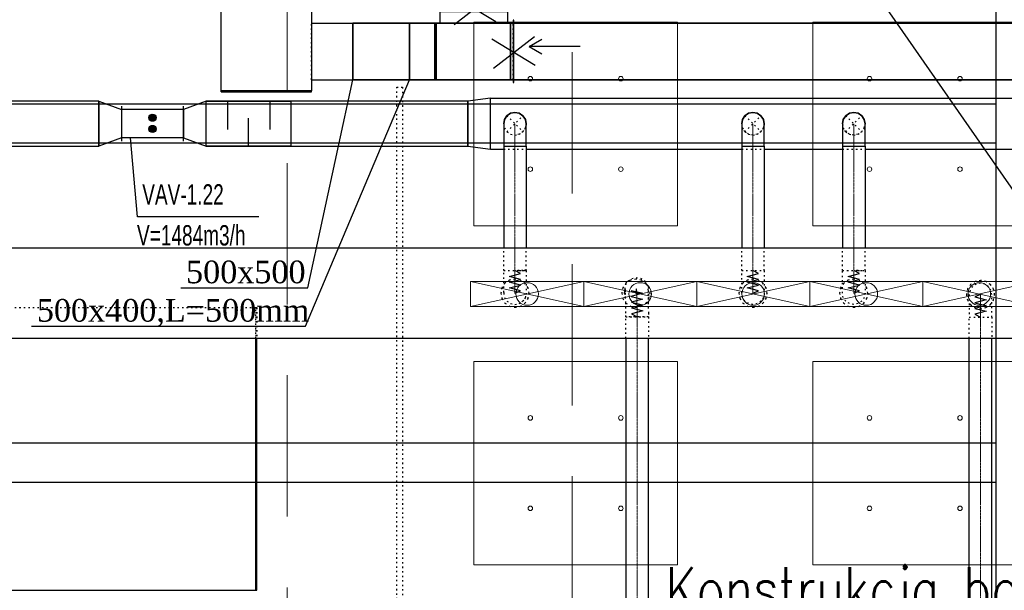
# Model space of a CAD drawing. Header units: centimetres. Extents: x -228435 to 46820, y -89367 to 152985.
# Tile 38 of 256: x -55958 to -47247, y 23376 to 28422. Entities that reach past the tile are written whole.
import ezdxf

# ---------------------------------------------------------------- set-up
doc = ezdxf.new("R2010")
doc.units = ezdxf.units.CM
doc.header["$LTSCALE"] = 50
for name, pattern in [('01-103-Went PP_poziom-0_5$0$DASHDOT', [25.4, 12.7, -6.35, 0, -6.35]), ('Balustrady$0$DASHED', [0.75, 0.5, -0.25]), ('CADVENT_CENTERLINE', [9.9, 7.4, -1, 0.5, -1]), ('CADVENT_HIDDEN', [0.8, 0.25, -0.55]), ('Kondygnacja  -0_5$0$HIDDEN', [9.525, 6.35, -3.175]), ('Kondygnacja  -0_5$0$HIDDEN2', [4.7625, 3.175, -1.5875]), ('Osie rzutów$0$DASHDOT2', [12.7, 6.35, -3.175, 0, -3.175])]:
    doc.linetypes.add(name, pattern=pattern)
doc.layers.get('0').update_dxf_attribs({"color": 8})
for name, color, linetype in [('01-103-Went PP_poziom-0_5$0$L_Nawiew', 250, 'Continuous'), ('01-103-Went PP_poziom-0_5$0$L_oś symetrii', 7, 'Continuous'), ('ARCH_WIDOK_KONSTRUKCJA', 8, 'Continuous'), ('bgde-nawiewDETAILS', 1, 'Continuous'), ('bgde-nawiewEXP', 250, 'Continuous'), ('bgde-nawiewHIDDEN', 250, 'Continuous'), ('bgde-wywiewEXP', 250, 'Continuous'), ('bgde-wywiewHIDDEN', 250, 'Continuous'), ('bgde_AJ_strzałki', 7, 'Continuous'), ('bgde_redukcja', 250, 'Continuous'), ('bgde_tlumik', 250, 'Continuous'), ('bgde_VAV', 7, 'Continuous'), ('IS_zmiany 2024', 3, 'Continuous'), ('Kondygnacja  -0_5$0$ARCH_KONSTR_POWYŻEJ RZUTU', 8, 'Kondygnacja  -0_5$0$HIDDEN'), ('Kondygnacja  -0_5$0$ARCH_KONSTR_POWYŻEJ RZUTU_IST', 8, 'Kondygnacja  -0_5$0$HIDDEN2'), ('Osie rzutów$0$ARCH_INFO_OSIE_IST', 8, 'Osie rzutów$0$DASHDOT2'), ('Osie rzutów$0$ARCH_INFO_OSIE_OPISY_IST', 8, 'Continuous')]:
    doc.layers.add(name, color=color, linetype=linetype)
for name, color, linetype, lineweight in [('bgde-nawiewCEN', 7, 'Continuous', 13), ('bgde_nawiewnik', 11, 'Continuous', 5), ('SU Lampy kwadratowe  -05$0$ARCH_SUFITY_PODWIESZANE', 8, 'Continuous', 9)]:
    doc.layers.add(name, color=color, linetype=linetype, lineweight=lineweight)
doc.styles.add('ROMANS-50-CM', font='romans.shx', dxfattribs={"width": 0.8, "height": 10})

# ---------------------------------------------------------------- blocks, each defined once
blk = doc.blocks.new('Osie rzutów')
at = {"layer": 'Osie rzutów$0$ARCH_INFO_OSIE_IST', "ltscale": 10}
blk.add_line((6860, 12510), (6860, 4623.26), dxfattribs=at)
blk = doc.blocks.new('SU Lampy kwadratowe  -05$0$moduł sufitu')
at = {"layer": 'SU Lampy kwadratowe  -05$0$ARCH_SUFITY_PODWIESZANE'}
for points in [[(60, -60), (240, -60), (240, -240), (60, -240)], [(360, -60), (540, -60), (540, -240), (360, -240)], [(60, -360), (240, -360), (240, -540), (60, -540)], [(360, -360), (540, -360), (540, -540), (360, -540)]]:
    blk.add_lwpolyline(points, close=True, dxfattribs=at)
for centre in [(110, -110), (190, -110), (410, -110), (490, -110), (110, -190), (190, -190), (410, -190), (490, -190), (110, -410), (190, -410), (410, -410), (490, -410), (110, -490), (190, -490), (410, -490), (490, -490)]:
    blk.add_circle(centre, 2, dxfattribs=at)
blk = doc.blocks.new('SU Lampy kwadratowe  -05')
at = {"layer": 'SU Lampy kwadratowe  -05$0$ARCH_SUFITY_PODWIESZANE'}
blk.add_blockref('SU Lampy kwadratowe  -05$0$moduł sufitu', (6860, 7400), dxfattribs=at)
blk = doc.blocks.new('Kondygnacja  -0_5$0$konstrukcja istniejąca -0.5')
at = {"layer": 'Kondygnacja  -0_5$0$ARCH_KONSTR_POWYŻEJ RZUTU_IST', "ltscale": 10}
for points in [[(7382, 6225), (7382, 7375)], [(7382, 7232.89), (6338.46, 7232.89), (6338.46, 7267.89), (7382, 7267.89)], [(7382, 6932.89), (6338.46, 6932.89), (6338.46, 6967.89), (7382, 6967.89)]]:
    blk.add_lwpolyline(points, dxfattribs=at)
blk = doc.blocks.new('06')
at = {"layer": 'bgde_VAV', "color": 3, "linetype": 'Continuous', "lineweight": -2}
for p, q in [((-54870.1, 68405), (-54870.1, 68375)), ((-54320.1, 68375), (-54320.1, 68405)), ((-54870.1, 68375), (-54870.1, 68125)), ((-54320.1, 68125), (-54320.1, 68375)), ((-54870.1, 68125), (-54870.1, 68095)), ((-54320.1, 68095), (-54320.1, 68125))]:
    blk.add_line(p, q, dxfattribs=at)
at = {"layer": 'bgde_VAV', "color": 3, "linetype": 'ByBlock', "lineweight": -2}
for p, q in [((-54320.1, 68375), (-54870.1, 68375)), ((-54320.1, 68125), (-54870.1, 68125))]:
    blk.add_line(p, q, dxfattribs=at)
at = {"layer": 'bgde_VAV', "color": 3, "linetype": 'Continuous', "lineweight": -3}
for p, q in [((-54595.1, 68303.2), (-54627.1, 68303.2)), ((-54595.1, 68303.2), (-54625.5, 68313.1)), ((-54595.1, 68303.2), (-54625.5, 68293.3)), ((-54595.1, 68303.2), (-54621, 68322)), ((-54595.1, 68303.2), (-54621, 68284.4)), ((-54595.1, 68303.2), (-54613.9, 68329.1)), ((-54595.1, 68303.2), (-54613.9, 68277.3)), ((-54595.1, 68303.2), (-54605, 68333.7)), ((-54595.1, 68303.2), (-54605, 68272.8)), ((-54595.1, 68303.2), (-54595.1, 68335.2)), ((-54595.1, 68303.2), (-54585.2, 68333.7)), ((-54595.1, 68303.2), (-54576.3, 68329.1)), ((-54595.1, 68303.2), (-54569.2, 68322)), ((-54595.1, 68303.2), (-54564.7, 68313.1)), ((-54595.1, 68303.2), (-54563.1, 68303.2)), ((-54595.1, 68303.2), (-54564.7, 68293.3)), ((-54595.1, 68303.2), (-54569.2, 68284.4)), ((-54595.1, 68303.2), (-54576.3, 68277.3)), ((-54595.1, 68303.2), (-54585.2, 68272.8)), ((-54595.1, 68303.2), (-54595.1, 68271.2)), ((-54595.1, 68203.2), (-54627.1, 68203.2)), ((-54595.1, 68203.2), (-54625.5, 68213.1)), ((-54595.1, 68203.2), (-54625.5, 68193.3)), ((-54595.1, 68203.2), (-54621, 68222)), ((-54595.1, 68203.2), (-54621, 68184.4)), ((-54595.1, 68203.2), (-54613.9, 68229.1)), ((-54595.1, 68203.2), (-54613.9, 68177.3)), ((-54595.1, 68203.2), (-54605, 68233.7)), ((-54595.1, 68203.2), (-54605, 68172.8)), ((-54595.1, 68203.2), (-54595.1, 68235.2)), ((-54595.1, 68203.2), (-54585.2, 68233.7)), ((-54595.1, 68203.2), (-54576.3, 68229.1)), ((-54595.1, 68203.2), (-54569.2, 68222)), ((-54595.1, 68203.2), (-54564.7, 68213.1)), ((-54595.1, 68203.2), (-54563.1, 68203.2)), ((-54595.1, 68203.2), (-54564.7, 68193.3)), ((-54595.1, 68203.2), (-54569.2, 68184.4)), ((-54595.1, 68203.2), (-54576.3, 68177.3)), ((-54595.1, 68203.2), (-54585.2, 68172.8)), ((-54595.1, 68203.2), (-54595.1, 68171.2))]:
    blk.add_line(p, q, dxfattribs=at)
for centre in [(-54595.1, 68303.2), (-54595.1, 68203.2)]:
    blk.add_ellipse(centre, major_axis=(32, 0), ratio=1, start_param=-1.570796, end_param=4.712389, dxfattribs=at)
blk = doc.blocks.new('*U502')
at = {"layer": '01-103-Went PP_poziom-0_5$0$L_oś symetrii', "linetype": '01-103-Went PP_poziom-0_5$0$DASHDOT', "lineweight": -3}
blk.add_line((0, 0, 0), (0, 0), dxfattribs=at)
blk = doc.blocks.new('A$C066D7839')
at = {"layer": 'bgde_nawiewnik'}
for p, q in [((-50, -11.15), (-50, 11.15)), ((-50, 11.15), (50, 11.15)), ((-50, -11.15), (50, 11.15)), ((50, -11.15), (-50, 11.15)), ((50, 11.15), (50, -11.15)), ((50, -11.15), (-50, -11.15))]:
    blk.add_line(p, q, dxfattribs=at)
blk.add_circle((0, 0), 10, dxfattribs=at)
blk = doc.blocks.new('strzałki2')
at = {"layer": 'bgde_AJ_strzałki'}
for p, q in [((0, 686.6), (-64.9, 574.6, 1393)), ((0, 236.6), (0, 686.6)), ((0, 686.6), (64.9, 574.6, 1393))]:
    blk.add_line(p, q, dxfattribs=at)
blk = doc.blocks.new('t22')
at = {"layer": 'bgde_tlumik'}
for p, q in [((-54120.7, 27701.9), (-54120.7, 27451.9)), ((-53745.7, 27701.9), (-53745.7, 27451.9)), ((-53933.2, 27301.9), (-53933.2, 27551.9))]:
    blk.add_line(p, q, dxfattribs=at)
blk.add_lwpolyline([(-54308.2, 27701.9), (-53558.2, 27701.9), (-53558.2, 27301.9), (-54308.2, 27301.9)], close=True, dxfattribs=at)

msp = doc.modelspace()

# ---------------------------------------------------------------- linework, layer by layer
at = {"linetype": 'Balustrady$0$DASHED', "lineweight": 20, "ltscale": 50}
msp.add_lwpolyline([(-53592.361, 52511.025), (-51070.214, 52511.025), (-51070.214, 5276.785), (-53592.361, 5276.785)], close=True, dxfattribs=at)
at = {"layer": 'ARCH_WIDOK_KONSTRUKCJA', "linetype": 'CADVENT_HIDDEN', "elevation": 0}
msp.add_lwpolyline([(-52572.2, 18174.984), (-52622.2, 18174.984), (-52622.2, 27824.984), (-52572.2, 27824.984)], close=True, dxfattribs=at)
at = {"layer": 'bgde-nawiewCEN', "linetype": 'CADVENT_CENTERLINE', "ltscale": 0.06}
for p, q in [((-51576.161, 27301.936), (-51576.161, 27501.936)), ((-49470.853, 27301.936), (-49470.853, 27501.936)), ((-48579.651, 27301.936), (-48579.651, 27501.936)), ((-51576.161, 27301.936), (-51576.161, 26202.846)), ((-49470.853, 27301.936), (-49470.853, 26202.846)), ((-48579.651, 27301.936), (-48579.651, 26202.846)), ((-51576.161, 26202.846), (-51576.161, 26184.166)), ((-51576.161, 26184.166), (-51576.161, 26133.099)), ((-51576.161, 26133.099), (-51576.161, 26105.33)), ((-49470.853, 26202.846), (-49470.853, 26184.166)), ((-49470.853, 26184.166), (-49470.853, 26133.099)), ((-49470.853, 26133.099), (-49470.853, 26105.33)), ((-48579.651, 26202.846), (-48579.651, 26184.166)), ((-48579.651, 26184.166), (-48579.651, 26133.099)), ((-48579.651, 26133.099), (-48579.651, 26105.33)), ((-51576.161, 26105.33), (-51576.161, 26081.824)), ((-51576.161, 26081.824), (-51576.161, 26062.227)), ((-51576.161, 26062.227), (-51576.161, 26046.181)), ((-51576.161, 26046.181), (-51576.161, 26033.333)), ((-49470.853, 26105.33), (-49470.853, 26081.824)), ((-49470.853, 26081.824), (-49470.853, 26062.227)), ((-49470.853, 26062.227), (-49470.853, 26046.181)), ((-49470.853, 26046.181), (-49470.853, 26033.333)), ((-48579.651, 26105.33), (-48579.651, 26081.824)), ((-48579.651, 26081.824), (-48579.651, 26062.227)), ((-48579.651, 26062.227), (-48579.651, 26046.181)), ((-48579.651, 26046.181), (-48579.651, 26033.333)), ((-51576.161, 26033.333), (-51576.161, 26023.327)), ((-51576.161, 26023.327), (-51576.161, 26015.807)), ((-51576.161, 26015.807), (-51576.161, 26010.419)), ((-51576.161, 26010.419), (-51576.161, 26006.808)), ((-51576.161, 26006.808), (-51576.161, 26004.617)), ((-51576.161, 26004.617), (-51576.161, 26003.492)), ((-51576.161, 26003.492), (-51576.161, 26003.018)), ((-50506.023, 26010.577), (-50506.517, 26003.018)), ((-50505.461, 26018.07), (-50506.023, 26010.577)), ((-50504.736, 26026.3), (-50505.461, 26018.07)), ((-50503.885, 26033.964), (-50504.736, 26026.3)), ((-50502.943, 26039.757), (-50503.885, 26033.964)), ((-50501.948, 26042.377), (-50502.943, 26039.757)), ((-50500.934, 26040.52), (-50501.948, 26042.377)), ((-50499.938, 26032.882), (-50500.934, 26040.52)), ((-50498.997, 26018.158), (-50499.938, 26032.882)), ((-50498.146, 25995.046), (-50498.997, 26018.158)), ((-50497.421, 25962.242), (-50498.146, 25995.046)), ((-50496.858, 25918.442), (-50497.421, 25962.242)), ((-49470.853, 26033.333), (-49470.853, 26023.327)), ((-49470.853, 26023.327), (-49470.853, 26015.807)), ((-49470.853, 26015.807), (-49470.853, 26010.419)), ((-49470.853, 26010.419), (-49470.853, 26006.808)), ((-49470.853, 26006.808), (-49470.853, 26004.617)), ((-49470.853, 26004.617), (-49470.853, 26003.492)), ((-49470.853, 26003.492), (-49470.853, 26003.018)), ((-48579.651, 26033.333), (-48579.651, 26023.327)), ((-48579.651, 26023.327), (-48579.651, 26015.807)), ((-48579.651, 26015.807), (-48579.651, 26010.419)), ((-48579.651, 26010.419), (-48579.651, 26006.808)), ((-48579.651, 26006.808), (-48579.651, 26004.617)), ((-48579.651, 26004.617), (-48579.651, 26003.492)), ((-48579.651, 26003.492), (-48579.651, 26003.018)), ((-47458.102, 25990.479), (-47458.102, 25990.953)), ((-47458.102, 25989.353), (-47458.102, 25990.479)), ((-47458.102, 25987.16), (-47458.102, 25989.353)), ((-47458.102, 25983.546), (-47458.102, 25987.16)), ((-47458.102, 25978.153), (-47458.102, 25983.546)), ((-47458.102, 25970.627), (-47458.102, 25978.153)), ((-47458.102, 25960.612), (-47458.102, 25970.627)), ((-47458.102, 25947.753), (-47458.102, 25960.612)), ((-50496.365, 25827.491), (-50496.858, 25918.442)), ((-47458.102, 25931.694), (-47458.102, 25947.753)), ((-47458.102, 25912.079), (-47458.102, 25931.694)), ((-47458.102, 25888.553), (-47458.102, 25912.079)), ((-47458.102, 25860.76), (-47458.102, 25888.553)), ((-50496.365, 25792.64), (-50496.365, 25827.491)), ((-50496.365, 21751), (-50496.365, 25792.64)), ((-47458.102, 25809.649), (-47458.102, 25860.76)), ((-47458.102, 25790.953), (-47458.102, 25809.649)), ((-47458.102, 21751), (-47458.102, 25790.953))]:
    msp.add_line(p, q, dxfattribs=at)
at = {"layer": 'bgde-nawiewDETAILS', "linetype": 'CADVENT_HIDDEN'}
for p, q in [((-51646.872, 27431.225), (-51505.451, 27572.647)), ((-51646.872, 27572.647), (-51505.451, 27431.225)), ((-49541.564, 27431.225), (-49400.143, 27572.647)), ((-49541.564, 27572.647), (-49400.143, 27431.225)), ((-48650.362, 27431.225), (-48508.94, 27572.647)), ((-48650.362, 27572.647), (-48508.94, 27431.225))]:
    msp.add_line(p, q, dxfattribs=at)
at = {"layer": 'bgde-nawiewEXP', "linetype": 'Continuous'}
msp.add_line((-55258.248, 27701.936), (-55258.248, 27301.936), dxfattribs=at)
for points in [[(-55258.248, 27701.936), (-59190.003, 27701.936), (-59190.003, 27301.936), (-55258.248, 27301.936)], [(-54308.248, 27301.936), (-51992.988, 27301.936), (-51792.988, 27276.936), (-51792.988, 27726.936), (-51992.988, 27701.936), (-51992.988, 27301.936), (-51992.988, 27701.936), (-54308.248, 27701.936)], [(-51792.988, 27276.936), (-51792.988, 27726.936), (-42621.425, 27726.936), (-42221.425, 27601.936), (-42221.425, 27501.936), (-42621.425, 27726.936), (-42621.425, 27276.936), (-42221.425, 27401.936), (-42221.425, 27431.225)], [(-51792.988, 27276.936), (-51676.161, 27276.936)], [(-51676.161, 27301.936), (-51676.161, 26403.234)], [(-51676.161, 27301.936), (-51476.161, 27301.936), (-51476.161, 26403.234)], [(-51476.161, 27276.936), (-49570.853, 27276.936)], [(-49570.853, 27301.936), (-49570.853, 26403.234)], [(-49570.853, 27301.936), (-49370.853, 27301.936), (-49370.853, 26403.234)], [(-49370.853, 27276.936), (-48679.651, 27276.936)], [(-48679.651, 27301.936), (-48679.651, 26403.234)], [(-48679.651, 27301.936), (-48479.651, 27301.936), (-48479.651, 26403.234)], [(-48479.651, 27276.936), (-46286.383, 27276.936)], [(-41538.801, 25603.234), (-57401.728, 25603.234), (-57401.728, 26403.234), (-41538.801, 26403.234)], [(-57401.064, 23375.56), (-53869.987, 23375.56), (-53869.987, 25603.234), (-53869.987, 23375.56), (-53859.987, 23375.56), (-53859.987, 25603.234)], [(-50596.365, 25603.234), (-50596.365, 21751), (-50396.365, 21751), (-50396.365, 25603.234)], [(-47583.102, 21702.843), (-47333.102, 21702.843), (-47358.102, 21751), (-47358.102, 21751), (-47558.102, 21751), (-47558.102, 25603.234)], [(-47583.102, 21702.843), (-47558.102, 21751), (-47358.102, 21751), (-47358.102, 25603.234)]]:
    msp.add_lwpolyline(points, dxfattribs=at)
for points in [[(-55258.248, 27701.936), (-55058.248, 27626.936), (-55058.248, 27376.936), (-55258.248, 27301.936)], [(-54308.248, 27701.936), (-54508.248, 27626.936), (-54508.248, 27376.936), (-54308.248, 27301.936)], [(-51676.161, 27301.936), (-51476.161, 27301.936), (-51476.161, 27501.936), (-51483.773, 27540.204), (-51505.451, 27572.647), (-51537.893, 27594.324), (-51576.161, 27601.936), (-51614.43, 27594.324), (-51646.872, 27572.647), (-51668.549, 27540.204), (-51676.161, 27501.936), (-51676.161, 27340.954)], [(-51676.161, 27501.936), (-51668.549, 27540.204), (-51646.872, 27572.647), (-51614.43, 27594.324), (-51576.161, 27601.936), (-51537.893, 27594.324), (-51505.451, 27572.647), (-51483.773, 27540.204), (-51476.161, 27501.936), (-51483.773, 27540.204), (-51505.451, 27572.647), (-51537.893, 27594.324), (-51576.161, 27601.936), (-51614.43, 27594.324), (-51646.872, 27572.647), (-51668.549, 27540.204)], [(-49570.853, 27501.936), (-49563.241, 27540.204), (-49541.564, 27572.647), (-49509.122, 27594.324), (-49470.853, 27601.936), (-49432.585, 27594.324), (-49400.143, 27572.647), (-49378.465, 27540.204), (-49370.853, 27501.936), (-49378.465, 27540.204), (-49400.143, 27572.647), (-49432.585, 27594.324), (-49470.853, 27601.936), (-49509.122, 27594.324), (-49541.564, 27572.647), (-49563.241, 27540.204)], [(-49570.853, 27301.936), (-49370.853, 27301.936), (-49370.853, 27501.936), (-49378.465, 27540.204), (-49400.143, 27572.647), (-49432.585, 27594.324), (-49470.853, 27601.936), (-49509.122, 27594.324), (-49541.564, 27572.647), (-49563.241, 27540.204), (-49570.853, 27501.936), (-49570.853, 27340.954)], [(-48679.651, 27301.936), (-48479.651, 27301.936), (-48479.651, 27501.936), (-48487.263, 27540.204), (-48508.94, 27572.647), (-48541.383, 27594.324), (-48579.651, 27601.936), (-48617.919, 27594.324), (-48650.362, 27572.647), (-48672.039, 27540.204), (-48679.651, 27501.936), (-48679.651, 27340.954)], [(-48679.651, 27501.936), (-48672.039, 27540.204), (-48650.362, 27572.647), (-48617.919, 27594.324), (-48579.651, 27601.936), (-48541.383, 27594.324), (-48508.94, 27572.647), (-48487.263, 27540.204), (-48479.651, 27501.936), (-48487.263, 27540.204), (-48508.94, 27572.647), (-48541.383, 27594.324), (-48579.651, 27601.936), (-48617.919, 27594.324), (-48650.362, 27572.647), (-48672.039, 27540.204)]]:
    msp.add_lwpolyline(points, close=True, dxfattribs=at)
at = {"layer": 'bgde-nawiewHIDDEN', "linetype": 'CADVENT_HIDDEN'}
for points in [[(-51676.161, 27501.936), (-51668.549, 27463.668), (-51646.872, 27431.225), (-51614.43, 27409.548), (-51576.161, 27401.936), (-51537.893, 27409.548)], [(-51676.161, 27501.936), (-51668.549, 27463.668), (-51646.872, 27431.225), (-51614.43, 27409.548), (-51576.161, 27401.936), (-51537.893, 27409.548)], [(-51505.451, 27431.225), (-51483.773, 27463.668)], [(-51505.451, 27431.225), (-51483.773, 27463.668)], [(-51483.773, 27463.668), (-51505.451, 27431.225)], [(-51483.773, 27463.668), (-51505.451, 27431.225)], [(-51483.773, 27463.668), (-51476.161, 27501.936)], [(-51537.893, 27409.548), (-51576.161, 27401.936)], [(-51537.893, 27409.548), (-51576.161, 27401.936)], [(-51537.893, 27409.548), (-51505.451, 27431.225)], [(-51505.451, 27431.225), (-51537.893, 27409.548)], [(-51676.161, 27276.936), (-51476.161, 27276.936)], [(-49570.853, 27276.936), (-49370.853, 27276.936)], [(-48679.651, 27276.936), (-48479.651, 27276.936)], [(-51676.161, 26202.846), (-51676.161, 26403.234)], [(-51483.773, 26202.846), (-51476.161, 26202.846), (-51476.161, 26403.234)], [(-49570.853, 26202.846), (-49370.853, 26202.846), (-49370.853, 26403.234)], [(-49570.853, 26202.846), (-49570.853, 26403.234)], [(-48679.651, 26202.846), (-48679.651, 26403.234)], [(-48541.383, 26202.846), (-48479.651, 26202.846), (-48479.651, 26403.234)], [(-51676.161, 26010.419), (-51676.161, 26202.846), (-51476.161, 26202.846), (-51476.161, 26003.018), (-51483.773, 25964.75)], [(-51676.161, 26202.846), (-51537.893, 26202.846)], [(-51537.893, 26202.846), (-51576.161, 26202.846)], [(-51537.893, 26202.846), (-51505.451, 26202.846)], [(-51505.451, 26202.846), (-51537.893, 26202.846)], [(-51505.451, 26202.846), (-51483.773, 26202.846)], [(-51483.773, 26202.846), (-51505.451, 26202.846)], [(-50606.488, 26000.61), (-50605.992, 26008.203), (-50605.427, 26015.731), (-50604.699, 26023.991), (-50603.846, 26031.677), (-50602.903, 26037.482), (-50596.207, 26075.837), (-50595.171, 26078.564), (-50574.244, 26111.515), (-50542.31, 26133.94), (-50504.232, 26142.426), (-50465.805, 26135.681), (-50432.881, 26114.73), (-50410.472, 26082.765), (-50409.388, 26080.778), (-50400.975, 26042.792), (-50399.975, 26035.126), (-50399.027, 26020.294), (-50398.166, 25996.917), (-50397.431, 25963.671), (-50396.862, 25919.298), (-50396.365, 25827.76), (-50396.365, 25792.64), (-50596.365, 25792.64), (-50596.365, 25827.223), (-50596.855, 25917.586), (-50597.41, 25960.814), (-50598.126, 25993.176), (-50598.967, 26016.023), (-50599.901, 26030.637), (-50600.893, 26038.248)], [(-48679.651, 26202.846), (-48541.383, 26202.846)], [(-48541.383, 26202.846), (-48579.651, 26202.846)], [(-47558.102, 25603.234), (-47558.102, 25790.953), (-47358.102, 25790.953), (-47358.102, 25990.953), (-47365.714, 26029.221), (-47387.392, 26061.664), (-47419.834, 26083.341), (-47458.102, 26090.953), (-47496.371, 26083.341), (-47528.813, 26061.664), (-47550.49, 26029.221), (-47558.102, 25990.953), (-47558.102, 25790.953), (-47358.102, 25790.953), (-47358.102, 25603.234)], [(-51676.161, 26010.419), (-51676.161, 26003.018), (-51668.549, 25964.75), (-51646.872, 25932.308), (-51614.43, 25910.63), (-51576.161, 25903.018), (-51537.893, 25910.63), (-51505.451, 25932.308)], [(-51505.451, 25932.308), (-51483.773, 25964.75)], [(-51483.773, 25964.75), (-51505.451, 25932.308)], [(-51483.773, 25964.75), (-51476.161, 26003.018)], [(-50606.488, 26000.61), (-50597.956, 25962.536)], [(-57401.064, 25875.56), (-53869.987, 25875.56), (-53869.987, 25603.234), (-53869.987, 25875.56), (-53859.987, 25875.56), (-53859.987, 25603.234)], [(-51505.451, 25932.308), (-51537.893, 25910.63)], [(-50596.365, 25603.234), (-50596.365, 25792.64), (-50396.365, 25792.64), (-50396.365, 25603.234)]]:
    msp.add_lwpolyline(points, dxfattribs=at)
for points in [[(-51483.773, 27463.668), (-51476.161, 27501.936)], [(-49570.853, 27501.936), (-49563.241, 27463.668), (-49541.564, 27431.225), (-49509.122, 27409.548), (-49470.853, 27401.936), (-49432.585, 27409.548), (-49400.143, 27431.225), (-49378.465, 27463.668), (-49370.853, 27501.936), (-49378.465, 27463.668), (-49400.143, 27431.225), (-49432.585, 27409.548), (-49470.853, 27401.936), (-49509.122, 27409.548), (-49541.564, 27431.225), (-49563.241, 27463.668)], [(-48679.651, 27501.936), (-48672.039, 27463.668), (-48650.362, 27431.225), (-48617.919, 27409.548), (-48579.651, 27401.936), (-48541.383, 27409.548), (-48508.94, 27431.225), (-48487.263, 27463.668), (-48479.651, 27501.936), (-48487.263, 27463.668), (-48508.94, 27431.225), (-48541.383, 27409.548), (-48579.651, 27401.936), (-48617.919, 27409.548), (-48650.362, 27431.225), (-48672.039, 27463.668)], [(-51537.893, 27409.548), (-51505.451, 27431.225)], [(-49570.853, 26003.492), (-49570.853, 26202.846), (-49370.853, 26202.846), (-49370.853, 26003.018), (-49378.465, 25964.75), (-49400.143, 25932.308), (-49432.585, 25910.63), (-49470.853, 25903.018), (-49509.122, 25910.63), (-49541.564, 25932.308), (-49563.241, 25964.75), (-49570.853, 26003.018)], [(-48679.651, 26105.33), (-48679.651, 26202.846), (-48479.651, 26202.846), (-48479.651, 26003.018), (-48487.263, 25964.75), (-48508.94, 25932.308), (-48541.383, 25910.63), (-48579.651, 25903.018), (-48617.919, 25910.63), (-48650.362, 25932.308), (-48672.039, 25964.75), (-48679.651, 26003.018), (-48679.651, 26081.824)], [(-51701.161, 26003.018), (-51691.646, 25955.183), (-51664.55, 25914.63), (-51623.997, 25887.533), (-51576.161, 25878.018), (-51528.326, 25887.533), (-51487.773, 25914.63), (-51460.676, 25955.183), (-51451.161, 26003.018), (-51460.676, 26050.854), (-51487.773, 26091.407), (-51528.326, 26118.503), (-51576.161, 26128.018), (-51623.997, 26118.503), (-51664.55, 26091.407), (-51691.646, 26050.854)], [(-51701.161, 26003.018), (-51691.646, 25955.183), (-51664.55, 25914.63), (-51623.997, 25887.533), (-51576.161, 25878.018), (-51528.326, 25887.533), (-51487.773, 25914.63), (-51460.676, 25955.183), (-51451.161, 26003.018), (-51460.676, 26050.854), (-51487.773, 26091.407), (-51528.326, 26118.503), (-51576.161, 26128.018), (-51623.997, 26118.503), (-51664.55, 26091.407), (-51691.646, 26050.854)], [(-50631.517, 26003.018), (-50622.001, 25955.183), (-50594.905, 25914.63), (-50554.352, 25887.533), (-50506.517, 25878.018), (-50458.681, 25887.533), (-50418.128, 25914.63), (-50391.032, 25955.183), (-50381.517, 26003.018), (-50391.032, 26050.854), (-50418.128, 26091.407), (-50458.681, 26118.503), (-50506.517, 26128.018), (-50554.352, 26118.503), (-50594.905, 26091.407), (-50622.001, 26050.854)], [(-50631.517, 26003.018), (-50622.001, 25955.183), (-50594.905, 25914.63), (-50554.352, 25887.533), (-50506.517, 25878.018), (-50458.681, 25887.533), (-50418.128, 25914.63), (-50391.032, 25955.183), (-50381.517, 26003.018), (-50391.032, 26050.854), (-50418.128, 26091.407), (-50458.681, 26118.503), (-50506.517, 26128.018), (-50554.352, 26118.503), (-50594.905, 26091.407), (-50622.001, 26050.854)], [(-49595.853, 26003.018), (-49586.338, 25955.183), (-49559.242, 25914.63), (-49518.689, 25887.533), (-49470.853, 25878.018), (-49423.018, 25887.533), (-49382.465, 25914.63), (-49355.368, 25955.183), (-49345.853, 26003.018), (-49355.368, 26050.854), (-49382.465, 26091.407), (-49423.018, 26118.503), (-49470.853, 26128.018), (-49518.689, 26118.503), (-49559.242, 26091.407), (-49586.338, 26050.854)], [(-49595.853, 26003.018), (-49586.338, 25955.183), (-49559.242, 25914.63), (-49518.689, 25887.533), (-49470.853, 25878.018), (-49423.018, 25887.533), (-49382.465, 25914.63), (-49355.368, 25955.183), (-49345.853, 26003.018), (-49355.368, 26050.854), (-49382.465, 26091.407), (-49423.018, 26118.503), (-49470.853, 26128.018), (-49518.689, 26118.503), (-49559.242, 26091.407), (-49586.338, 26050.854)], [(-48704.651, 26003.018), (-48695.136, 25955.183), (-48668.039, 25914.63), (-48627.486, 25887.533), (-48579.651, 25878.018), (-48531.816, 25887.533), (-48491.263, 25914.63), (-48464.166, 25955.183), (-48454.651, 26003.018), (-48464.166, 26050.854), (-48491.263, 26091.407), (-48531.816, 26118.503), (-48579.651, 26128.018), (-48627.486, 26118.503), (-48668.039, 26091.407), (-48695.136, 26050.854)], [(-48704.651, 26003.018), (-48695.136, 25955.183), (-48668.039, 25914.63), (-48627.486, 25887.533), (-48579.651, 25878.018), (-48531.816, 25887.533), (-48491.263, 25914.63), (-48464.166, 25955.183), (-48454.651, 26003.018), (-48464.166, 26050.854), (-48491.263, 26091.407), (-48531.816, 26118.503), (-48579.651, 26128.018), (-48627.486, 26118.503), (-48668.039, 26091.407), (-48695.136, 26050.854)], [(-47583.102, 25990.953), (-47573.587, 25943.118), (-47546.491, 25902.565), (-47505.938, 25875.468), (-47458.102, 25865.953), (-47410.267, 25875.468), (-47369.714, 25902.565), (-47342.617, 25943.118), (-47333.102, 25990.953), (-47342.617, 26038.788), (-47369.714, 26079.341), (-47410.267, 26106.438), (-47458.102, 26115.953), (-47505.938, 26106.438), (-47546.491, 26079.341), (-47573.587, 26038.788)], [(-47583.102, 25990.953), (-47573.587, 25943.118), (-47546.491, 25902.565), (-47505.938, 25875.468), (-47458.102, 25865.953), (-47410.267, 25875.468), (-47369.714, 25902.565), (-47342.617, 25943.118), (-47333.102, 25990.953), (-47342.617, 26038.788), (-47369.714, 26079.341), (-47410.267, 26106.438), (-47458.102, 26115.953), (-47505.938, 26106.438), (-47546.491, 26079.341), (-47573.587, 26038.788)]]:
    msp.add_lwpolyline(points, close=True, dxfattribs=at)
at = {"layer": 'bgde-nawiewHIDDEN'}
for points in [[(-51576.161, 26003.018), (-51526.161, 26024.298), (-51626.161, 26049.638), (-51526.161, 26074.836), (-51626.161, 26100.099), (-51526.161, 26125.612), (-51626.161, 26150.95), (-51526.161, 26176.386), (-51576.161, 26202.846)], [(-49470.853, 26003.018), (-49420.853, 26024.298), (-49520.853, 26049.638), (-49420.853, 26074.836), (-49520.853, 26100.099), (-49420.853, 26125.612), (-49520.853, 26150.95), (-49420.853, 26176.386), (-49470.853, 26202.846)], [(-48579.651, 26003.018), (-48529.651, 26024.298), (-48629.651, 26049.638), (-48529.651, 26074.836), (-48629.651, 26100.099), (-48529.651, 26125.612), (-48629.651, 26150.95), (-48529.651, 26176.386), (-48579.651, 26202.846)], [(-50506.517, 26003.018), (-50456.513, 26003.082), (-50549.392, 26023.844), (-50448.374, 26003.29), (-50547.665, 25974.734), (-50447.244, 25951.379), (-50546.916, 25924.058), (-50446.698, 25899.271), (-50546.539, 25872.366), (-50446.439, 25846.385), (-50546.384, 25820.39), (-50496.365, 25792.64)], [(-47458.102, 25990.953), (-47508.102, 25969.655), (-47408.102, 25944.293), (-47508.102, 25919.073), (-47408.102, 25893.788), (-47508.102, 25868.253), (-47408.102, 25842.894), (-47508.102, 25817.435), (-47458.102, 25790.953)]]:
    msp.add_lwpolyline(points, dxfattribs=at)
at = {"layer": 'bgde-wywiewEXP', "linetype": 'Continuous'}
for points in [[(-54175.428, 27782.643), (-53375.428, 27782.643), (-53375.428, 27792.643), (-54175.428, 27792.643), (-54175.428, 30199.046), (-53375.428, 30199.046), (-53375.428, 27792.643)], [(-53375.428, 27891.198), (-52283.836, 27891.198), (-52283.836, 28391.198), (-52273.836, 28391.198), (-52273.836, 27891.198), (-51615.003, 27891.198), (-51615.003, 28391.198), (-51591.003, 28391.198)], [(-53375.428, 28391.198), (-52283.836, 28391.198)], [(-52283.836, 27891.198), (-52273.836, 27891.198), (-52273.836, 28391.198), (-51615.003, 28391.198), (-51615.003, 27891.198), (-51591.003, 27891.198)], [(-54175.428, 27782.643), (-54175.428, 27792.643)], [(-54175.428, 27792.643), (-53375.428, 27792.643)], [(-54175.428, 27792.643), (-54175.428, 27782.643)], [(-53375.428, 27792.643), (-54175.428, 27792.643)]]:
    msp.add_lwpolyline(points, dxfattribs=at)
for points in [[(-52240.003, 28391.198), (-51640.003, 28391.198), (-51640.003, 28491.198), (-52240.003, 28491.198)], [(-51591.003, 27866.198), (-51585.003, 27866.198), (-51585.003, 28416.198), (-51591.003, 28416.198)]]:
    msp.add_lwpolyline(points, close=True, dxfattribs=at)
at = {"layer": 'bgde-wywiewHIDDEN', "linetype": 'CADVENT_HIDDEN'}
for points in [[(-51615.003, 27891.198), (-51615.003, 28391.198), (-51591.003, 28391.198), (-51591.003, 27891.198), (-51591.003, 28391.198), (-51591.003, 27866.198), (-51585.003, 27866.198), (-51585.003, 28416.198), (-51591.003, 28416.198), (-51591.003, 28391.198)], [(-53375.428, 27891.198), (-53375.428, 28391.198)], [(-52283.836, 27891.198), (-52283.836, 28391.198)], [(-51615.003, 27891.198), (-51591.003, 27891.198)]]:
    msp.add_lwpolyline(points, dxfattribs=at)
for points in [[(-51591.003, 28416.198), (-51591.003, 28416.198)], [(-51615.003, 27891.198), (-51615.003, 27891.198)]]:
    msp.add_lwpolyline(points, close=True, dxfattribs=at)
at = {"layer": 'bgde_VAV'}
for p, q in [((-54916.633, 26678.472, 21.417), (-54978.255, 27376.936)), ((-53843.452, 26678.472, 21.417), (-54916.633, 26678.472, 21.417))]:
    msp.add_line(p, q, dxfattribs=at)
at = {"layer": 'IS_zmiany 2024', "color": 2}
for p, q in [((-49035.675, 29597.595), (-45281.625, 24193.569)), ((-53428.922, 25711), (-52510, 27891.198)), ((-53409.018, 26050.724), (-53010, 27891.198)), ((-54533.613, 26050.724), (-53409.018, 26050.724)), ((-55853.517, 25711), (-53428.922, 25711))]:
    msp.add_line(p, q, dxfattribs=at)
at = {"layer": 'IS_zmiany 2024', "color": 1}
for p, q in [((-52115.518, 28378.615), (-51752.488, 28661.12)), ((-52131.121, 28638.69), (-51745.726, 28406.374)), ((-51782.121, 28252.19), (-51396.726, 28019.874)), ((-51766.518, 27992.115), (-51403.488, 28274.62))]:
    msp.add_line(p, q, dxfattribs=at)
at = {"layer": 'IS_zmiany 2024', "color": 5, "lineweight": 35}
for p, q in [((-53010, 28391.198), (-53010, 27891.198)), ((-53010, 28391.198), (-52510, 28391.198)), ((-52510, 28391.198), (-40900, 28391.198)), ((-52510, 28391.198), (-52510, 27891.198)), ((-53010, 27891.198), (-52510, 27891.198)), ((-40400, 27891.198), (-52510, 27891.198))]:
    msp.add_line(p, q, dxfattribs=at)

# ---------------------------------------------------------------- block references
at = {"layer": '01-103-Went PP_poziom-0_5$0$L_Nawiew', "xscale": 10, "yscale": 10, "zscale": 10}
for p in [(-51468.405, 25996.041, 1362.041), (-50468.405, 25996.041, 1362.041), (-49468.405, 25996.041, 1362.041), (-48468.405, 25996.041, 1362.041), (-47468.405, 25996.041, 1362.041)]:
    msp.add_blockref('A$C066D7839', p, dxfattribs=at)
at = {"layer": '01-103-Went PP_poziom-0_5$0$L_Nawiew', "extrusion": (0, -1, 2.22045e-16)}
msp.add_blockref('*U502', (-50394.244, 1270.137, -25996.732), dxfattribs=at)
at = {"layer": 'bgde_AJ_strzałki', "xscale": -1, "rotation": 90}
msp.add_blockref('strzałki2', (-50763.556, 28185.765, -356.5), dxfattribs=at)
at = {"layer": 'bgde_redukcja'}
msp.add_blockref('06', (-188.153, -40748.029), dxfattribs=at)
at = {"layer": 'bgde_tlumik'}
msp.add_blockref('t22', (0, 0), dxfattribs=at)
at = {"layer": 'Kondygnacja  -0_5$0$ARCH_KONSTR_POWYŻEJ RZUTU', "xscale": 10, "yscale": 10, "zscale": 10}
msp.add_blockref('Kondygnacja  -0_5$0$konstrukcja istniejąca -0.5', (-121140, -45000), dxfattribs=at)
at = {"layer": 'Osie rzutów$0$ARCH_INFO_OSIE_OPISY_IST', "xscale": 10, "yscale": 10, "zscale": 10}
msp.add_blockref('Osie rzutów', (-121140, -45000), dxfattribs=at)
at = {"layer": 'SU Lampy kwadratowe  -05$0$ARCH_SUFITY_PODWIESZANE', "xscale": 10, "yscale": 10, "zscale": 10}
msp.add_blockref('SU Lampy kwadratowe  -05', (-121140, -45000), dxfattribs=at)

# ---------------------------------------------------------------- texts
at = {"linetype": 'Balustrady$0$DASHED', "lineweight": 20, "ltscale": 50, "insert": (-50245.402, 23580.902, -81600), "char_height": 384, "width": 6105.40213, "attachment_point": 1, "style": 'ROMANS-50-CM'}
msp.add_mtext('Konstrukcja baneru reklamowego według rysunków warsztatowych', dxfattribs=at)
at = {"layer": 'bgde_VAV', "width": 0.7}
for s, p in [('VAV-1.22', (-54873.69, 26786.775, 1941.417)), ('V=1484m3/h', (-54920.099, 26424.966, 1941.417))]:
    msp.add_text(s, height=180, dxfattribs=at).set_placement(p)
at = {"layer": 'IS_zmiany 2024', "color": 2, "char_height": 200, "width": 6261.14258, "attachment_point": 1}
for s, insert in [('\\fTimes New Roman|b0|i0|c238|p18;\\A1;500x500', (-54486.047, 26291.15, 7680)), ('\\fTimes New Roman|b0|i0|c238|p18;\\A1;500x400,L=500mm', (-55805.952, 25951.427, 7680))]:
    msp.add_mtext(s, dxfattribs=dict(at, insert=insert))

doc.saveas('drawing.dxf')
